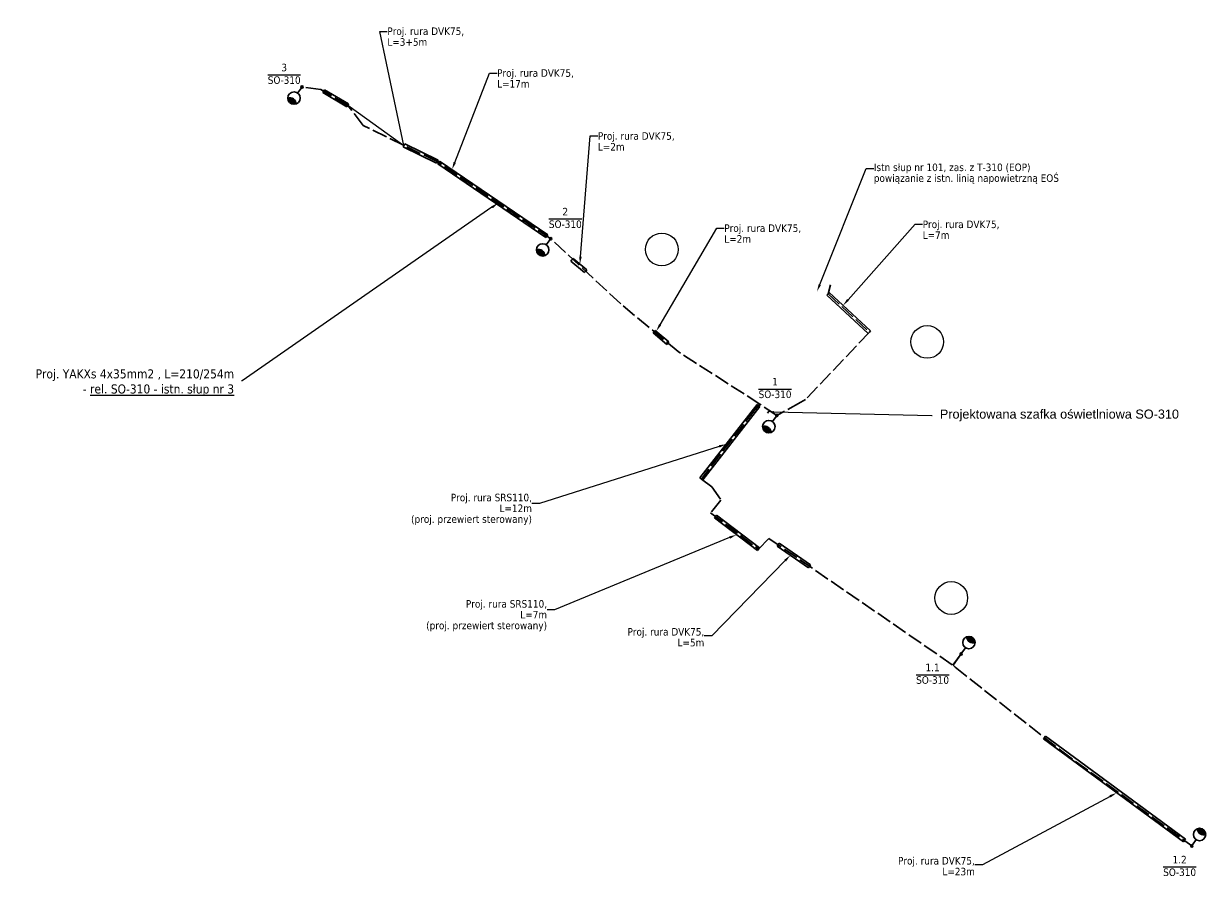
# Model space of a CAD drawing. Header units: metres. Extents: x 6458061 to 6458218, y 6033897 to 6034260.
# Tile 1 of 2: x 6458061 to 6458218, y 6033897 to 6034013. Entities that reach past the tile are written whole.
import ezdxf
from ezdxf import colors
from ezdxf.entities.mleader import LeaderData, LeaderLine
from ezdxf.enums import TextEntityAlignment as Align
from ezdxf.math import Vec2, Vec3

# ---------------------------------------------------------------- set-up
doc = ezdxf.new("R2010")
doc.units = ezdxf.units.M
doc.linetypes.add('BUO', pattern=[2.5, 2, -0.5])
for name, color, linetype, lineweight in [('!Oświetlenie SP', 1, 'Continuous', 35), ('_linie nn proj.', 1, 'BUO', 30), ('E_O_Opis_proj', 1, 'Continuous', 9), ('E_O_Oświetlenie_Opis', 1, 'Continuous', 13), ('E_O_Rura', 250, 'Continuous', 30), ('E_O_Rura_Opis', 7, 'Continuous', 13), ('E_O_ZKP', 1, 'Continuous', 30)]:
    doc.layers.add(name, color=color, linetype=linetype, lineweight=lineweight)
doc.layers.add('!Oświetlenie SP_OPISY', color=7, linetype='Continuous')
doc.layers.add('_dzialki', color=7, linetype='Continuous', true_color=0x0a0909)
doc.styles.add('OPISY_SCH', font='ariali.ttf', dxfattribs={"height": 0.5})
doc.styles.get("Standard").update_dxf_attribs({"font": 'arial.ttf'})

# ---------------------------------------------------------------- blocks, each defined once
blk = doc.blocks.new('*U32')
blk.add_hatch(color=0).paths.add_polyline_path([(2.31, -0.67, 0.241635), (2.65, 0, 0.248878), (2.29, 0.68, 0.519737)])
at = {"color": 0, "lineweight": 30}
for p, q in [((-0.11, 0.11), (0.11, -0.11)), ((-0.11, -0.11), (0.11, 0.11))]:
    blk.add_line(p, q, dxfattribs=at)
blk.add_lwpolyline([(0.15, 0), (1, 0)], dxfattribs=at)
blk.add_circle((0, 0), 0.15, dxfattribs=at)
at = {"color": 0, "linetype": 'Continuous', "lineweight": 30}
blk.add_circle((1.82, 0), 0.825, dxfattribs=at)
at = {"color": 0, "lineweight": 30}
blk.add_arc((2.77, 0.01), 0.827, 125.8639, 235.708, dxfattribs=at)
at = {"layer": '!Oświetlenie SP_OPISY', "style": 'OPISY_SCH'}
for tag, p in [('SŁUP', (0, -3)), ('WYCHYLENIE', (0, -4.4)), ('WYSIĘGNIK', (0, -3.7))]:
    blk.add_attdef(tag, text='', height=0.5, dxfattribs=at).set_placement(p, align=Align.MIDDLE_CENTER)
blk = doc.blocks.new('*U28')
blk.add_hatch(color=0).paths.add_polyline_path([(2.31, -0.67, 0.241635), (2.65, 0, 0.248878), (2.29, 0.68, 0.519737)])
at = {"color": 0, "lineweight": 30}
for p, q in [((-0.11, 0.11), (0.11, -0.11)), ((-0.11, -0.11), (0.11, 0.11))]:
    blk.add_line(p, q, dxfattribs=at)
blk.add_lwpolyline([(0.15, 0), (1, 0)], dxfattribs=at)
blk.add_circle((0, 0), 0.15, dxfattribs=at)
at = {"color": 0, "linetype": 'Continuous', "lineweight": 30}
blk.add_circle((1.82, 0), 0.825, dxfattribs=at)
at = {"color": 0, "lineweight": 30}
blk.add_arc((2.77, 0.01), 0.827, 125.8639, 235.708, dxfattribs=at)
at = {"layer": '!Oświetlenie SP_OPISY', "style": 'OPISY_SCH'}
for tag, p in [('SŁUP', (0, -3)), ('WYCHYLENIE', (0, -4.4)), ('WYSIĘGNIK', (0, -3.7))]:
    blk.add_attdef(tag, text='', height=0.5, dxfattribs=at).set_placement(p, align=Align.MIDDLE_CENTER)
blk = doc.blocks.new('*U29')
blk.add_hatch(color=0).paths.add_polyline_path([(2.31, -0.67, 0.241635), (2.65, 0, 0.248878), (2.29, 0.68, 0.519737)])
at = {"color": 0, "lineweight": 30}
for p, q in [((-0.11, 0.11), (0.11, -0.11)), ((-0.11, -0.11), (0.11, 0.11))]:
    blk.add_line(p, q, dxfattribs=at)
blk.add_lwpolyline([(0.15, 0), (1, 0)], dxfattribs=at)
blk.add_circle((0, 0), 0.15, dxfattribs=at)
at = {"color": 0, "linetype": 'Continuous', "lineweight": 30}
blk.add_circle((1.82, 0), 0.825, dxfattribs=at)
at = {"color": 0, "lineweight": 30}
blk.add_arc((2.77, 0.01), 0.827, 125.8639, 235.708, dxfattribs=at)
at = {"layer": '!Oświetlenie SP_OPISY', "style": 'OPISY_SCH'}
for tag, p in [('SŁUP', (0, -3)), ('WYCHYLENIE', (0, -4.4)), ('WYSIĘGNIK', (0, -3.7))]:
    blk.add_attdef(tag, text='', height=0.5, dxfattribs=at).set_placement(p, align=Align.MIDDLE_CENTER)
blk = doc.blocks.new('*U30')
blk.add_hatch(color=0).paths.add_polyline_path([(2.31, -0.67, 0.241635), (2.65, 0, 0.248878), (2.29, 0.68, 0.519737)])
at = {"color": 0, "lineweight": 30}
for p, q in [((-0.11, 0.11), (0.11, -0.11)), ((-0.11, -0.11), (0.11, 0.11))]:
    blk.add_line(p, q, dxfattribs=at)
blk.add_lwpolyline([(0.15, 0), (1, 0)], dxfattribs=at)
blk.add_circle((0, 0), 0.15, dxfattribs=at)
at = {"color": 0, "linetype": 'Continuous', "lineweight": 30}
blk.add_circle((1.82, 0), 0.825, dxfattribs=at)
at = {"color": 0, "lineweight": 30}
blk.add_arc((2.77, 0.01), 0.827, 125.8639, 235.708, dxfattribs=at)
at = {"layer": '!Oświetlenie SP_OPISY', "style": 'OPISY_SCH'}
for tag, p in [('SŁUP', (0, -3)), ('WYCHYLENIE', (0, -4.4)), ('WYSIĘGNIK', (0, -3.7))]:
    blk.add_attdef(tag, text='', height=0.5, dxfattribs=at).set_placement(p, align=Align.MIDDLE_CENTER)
blk = doc.blocks.new('*U31')
blk.add_hatch(color=0).paths.add_polyline_path([(2.31, -0.67, 0.241635), (2.65, 0, 0.248878), (2.29, 0.68, 0.519737)])
at = {"color": 0, "lineweight": 30}
for p, q in [((-0.11, 0.11), (0.11, -0.11)), ((-0.11, -0.11), (0.11, 0.11))]:
    blk.add_line(p, q, dxfattribs=at)
blk.add_lwpolyline([(0.15, 0), (1, 0)], dxfattribs=at)
blk.add_circle((0, 0), 0.15, dxfattribs=at)
at = {"color": 0, "linetype": 'Continuous', "lineweight": 30}
blk.add_circle((1.82, 0), 0.825, dxfattribs=at)
at = {"color": 0, "lineweight": 30}
blk.add_arc((2.77, 0.01), 0.827, 125.8639, 235.708, dxfattribs=at)
at = {"layer": '!Oświetlenie SP_OPISY', "style": 'OPISY_SCH'}
for tag, p in [('SŁUP', (0, -3)), ('WYCHYLENIE', (0, -4.4)), ('WYSIĘGNIK', (0, -3.7))]:
    blk.add_attdef(tag, text='', height=0.5, dxfattribs=at).set_placement(p, align=Align.MIDDLE_CENTER)

msp = doc.modelspace()

# ---------------------------------------------------------------- hatches: boundary and pattern name
at = {"layer": 'E_O_ZKP'}
h = msp.add_hatch(dxfattribs=at)
h.set_pattern_fill('ANSI31', color=256, angle=318.9939, style=0)
h.set_pattern_definition([(3.993862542, (-2431842.1928, 5780850.8048), (-0.221137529, 3.1672895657), [])])
h.paths.add_polyline_path([(6458159.35, 6033961.45), (6458159.64, 6033961.19), (6458159.44, 6033960.96), (6458159.15, 6033961.22)])

# ---------------------------------------------------------------- linework, layer by layer
at = {"layer": '_dzialki', "color": 3}
for centre in [(6458145.33, 6033982.87), (6458180.49, 6033970.62), (6458183.68, 6033936.7)]:
    msp.add_circle(centre, 2.17, dxfattribs=at)
at = {"layer": '_linie nn proj.'}
msp.add_lwpolyline([(6458184.99, 6033929.29), (6458183.95, 6033927.78), (6458184.18, 6033927.55), (6458198.14, 6033916.53), (6458198.14, 6033916.53), (6458198.14, 6033916.53), (6458215.55, 6033903.86)], dxfattribs=at)
at = {"layer": 'E_O_Rura'}
for p, q in [((6458100.41, 6034003.64), (6458100.53, 6034003.83)), ((6458100.41, 6034003.64), (6458103.61, 6034001.75)), ((6458100.64, 6034004.03), (6458100.53, 6034003.83)), ((6458100.64, 6034004.03), (6458103.84, 6034002.14)), ((6458103.61, 6034001.75), (6458103.73, 6034001.94)), ((6458103.84, 6034002.14), (6458103.73, 6034001.94)), ((6458111.07, 6033996.45), (6458111.17, 6033996.66)), ((6458111.07, 6033996.45), (6458115.5, 6033994.31)), ((6458111.27, 6033996.86), (6458111.17, 6033996.66)), ((6458111.27, 6033996.86), (6458115.69, 6033994.71)), ((6458115.5, 6033994.31), (6458115.59, 6033994.51)), ((6458115.69, 6033994.71), (6458115.59, 6033994.51)), ((6458115.64, 6033994.21), (6458115.77, 6033994.39)), ((6458115.9, 6033994.58), (6458115.77, 6033994.39)), ((6458129.98, 6033984.44), (6458130.1, 6033984.63)), ((6458130.23, 6033984.81), (6458130.1, 6033984.63)), ((6458133.28, 6033981.33), (6458133.43, 6033981.5)), ((6458133.57, 6033981.67), (6458133.43, 6033981.5)), ((6458133.57, 6033981.67), (6458135.39, 6033980.15)), ((6458133.28, 6033981.33), (6458135.1, 6033979.81)), ((6458135.1, 6033979.81), (6458135.25, 6033979.98)), ((6458135.39, 6033980.15), (6458135.25, 6033979.98)), ((6458167.2, 6033976.82), (6458167.36, 6033976.99)), ((6458167.2, 6033976.82), (6458172.68, 6033971.75)), ((6458167.51, 6033977.15), (6458167.36, 6033976.99)), ((6458167.51, 6033977.15), (6458172.98, 6033972.08)), ((6458144.17, 6033971.81), (6458144.31, 6033971.98)), ((6458144.46, 6033972.15), (6458144.31, 6033971.98)), ((6458144.46, 6033972.15), (6458146.28, 6033970.63)), ((6458172.98, 6033972.08), (6458172.83, 6033971.92)), ((6458144.17, 6033971.81), (6458145.99, 6033970.29)), ((6458145.99, 6033970.29), (6458146.13, 6033970.46)), ((6458146.28, 6033970.63), (6458146.13, 6033970.46)), ((6458172.68, 6033971.75), (6458172.83, 6033971.92)), ((6458150.39, 6033952.6), (6458157.98, 6033962.32)), ((6458150.75, 6033952.33), (6458158.33, 6033962.05)), ((6458157.98, 6033962.32), (6458158.15, 6033962.19)), ((6458158.33, 6033962.05), (6458158.15, 6033962.19)), ((6458150.39, 6033952.6), (6458150.57, 6033952.46)), ((6458150.75, 6033952.33), (6458150.57, 6033952.46)), ((6458160.61, 6033943.58), (6458160.74, 6033943.76)), ((6458160.87, 6033943.95), (6458160.74, 6033943.76)), ((6458160.87, 6033943.95), (6458165.03, 6033941.08)), ((6458157.99, 6033943), (6458158.13, 6033943.18)), ((6458158.26, 6033943.36), (6458158.13, 6033943.18)), ((6458160.61, 6033943.58), (6458164.77, 6033940.71)), ((6458164.77, 6033940.71), (6458164.9, 6033940.89)), ((6458165.03, 6033941.08), (6458164.9, 6033940.89)), ((6458195.88, 6033918.03), (6458196.02, 6033918.21)), ((6458195.88, 6033918.03), (6458214.45, 6033904.38)), ((6458196.15, 6033918.39), (6458196.02, 6033918.21)), ((6458196.15, 6033918.39), (6458214.72, 6033904.75)), ((6458214.45, 6033904.38), (6458214.58, 6033904.57)), ((6458214.72, 6033904.75), (6458214.58, 6033904.57))]:
    msp.add_line(p, q, dxfattribs=at)

# ---------------------------------------------------------------- block references
at = {"layer": '!Oświetlenie SP'}
for name, p, rotation in [('*U29', (6458097.67, 6034004.4), 234.40957816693), ('*U28', (6458130.61, 6033984.29), 234.40957816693), ('*U30', (6458184.99, 6033929.29), 55.55415877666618), ('*U31', (6458215.55, 6033903.86), 55.55415877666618)]:
    msp.add_blockref(name, p, dxfattribs=dict(at, rotation=rotation))

# ---------------------------------------------------------------- texts
at = {"layer": 'E_O_Oświetlenie_Opis', "color": 1, "linetype": 'Continuous', "char_height": 1, "width": 3.8139, "attachment_point": 1}
for s, insert in [('\\pxqc;{\\fTahoma|b0|i0|c238|p34;3\\P\\OSO-310}', (6458093.4, 6034007.47)), ('\\pxqc;{\\fTahoma|b0|i0|c238|p34;1\\P\\OSO-310}', (6458158.43, 6033965.85)), ('\\pxqc;{\\fTahoma|b0|i0|c238|p34;1.1\\P\\OSO-310}', (6458179.3, 6033928)), ('\\pxqc;{\\fTahoma|b0|i0|c238|p34;1.2\\P\\OSO-310}', (6458212.03, 6033902.54))]:
    msp.add_mtext(s, dxfattribs=dict(at, insert=insert))

# ---------------------------------------------------------------- leaders
at = {"layer": 'E_O_Opis_proj', "ltscale": 2}
ml = msp.add_multileader_mtext('Standard', dxfattribs=at)
ml.set_content('{\\fTahoma|b0|i0|c0|p34;Proj. YAKX\\fTahoma|b0|i0|c238|p34;s\\fTahoma|b0|i0|c0|p34; \\fTahoma|b0|i0|c238|p34;4\\fTahoma|b0|i0|c0|p34;x\\fTahoma|b0|i0|c238|p34;3\\fTahoma|b0|i0|c0|p34;5mm2 , L=\\fTahoma|b0|i0|c238|p34;210/254\\fTahoma|b0|i0|c0|p34;m\\fTahoma|b0|i0|c238|p34;\\L\\P\\pxi-3,l4,t4;\\l-^I\\Lrel. SO-310 - istn. słup nr 3}', color=256)
ml.set_leader_properties()
ml.build(insert=Vec2(0, 0))
ml.multileader.update_dxf_attribs({"text_right_attachment_type": 7, "text_top_attachment_type": 0, "text_bottom_attachment_type": 0, "dogleg_length": 0.1, "arrow_head_size": 1})
ctx = ml.context
ctx.base_point, ctx.char_height, ctx.arrow_head_size, ctx.landing_gap_size, ctx.plane_origin = Vec3(6458060.72, 6033966.22), 1.2, 1, 1, Vec3(6458036.8, 6033987.93)
ctx.right_attachment, ctx.text_align_type, ctx.attachment_type = 7, 2, 2
notes = []
notes.append((ctx, [(0, (1, 1, 0), (6458089.73, 6033965.46), (-1, 0), 0.0639, [(0, [(6458123.65, 6033989.02)], 0, [])])]))
ctx.mtext.insert, ctx.mtext.alignment, ctx.mtext.flow_direction = Vec3(6458088.67, 6033966.99), 3, 5
ctx.mtext.has_bg_fill, ctx.mtext.bg_color, ctx.mtext.bg_scale_factor, ctx.mtext.bg_transparency, ctx.mtext.use_window_bg_color = 1, -1027028792, 1.5, 0, 1
for ctx, leaders in notes:
    for number, flags, end, landing, length, lines in leaders:
        leader = LeaderData()
        leader.index, (leader.has_last_leader_line, leader.has_dogleg_vector, leader.attachment_direction) = number, flags
        leader.last_leader_point, leader.dogleg_vector, leader.dogleg_length = Vec3(end), Vec3(landing), length
        for number, points, colour, breaks in lines:
            line = LeaderLine()
            line.index, line.vertices, line.color, line.breaks = number, Vec3.list(points), colors.encode_raw_color(colour), breaks
            leader.lines.append(line)
        ctx.leaders.append(leader)

# ---------------------------------------------------------------- next in the draw order: linework, layer by layer
at = {"layer": '_linie nn proj.'}
msp.add_lwpolyline([(6458130.61, 6033984.29), (6458115.59, 6033994.51), (6458105.77, 6033999.27), (6458103.73, 6034001.94), (6458100.15, 6034004.06), (6458097.67, 6034004.4)], dxfattribs=at)
at = {"layer": 'E_O_Rura'}
for p, q in [((6458115.64, 6033994.21), (6458129.98, 6033984.44)), ((6458115.9, 6033994.58), (6458130.23, 6033984.81))]:
    msp.add_line(p, q, dxfattribs=at)

# ---------------------------------------------------------------- next in the draw order: leaders
at = {"layer": 'E_O_Oświetlenie_Opis', "color": 1, "ltscale": 2}
ml = msp.add_multileader_mtext('Standard', dxfattribs=at)
ml.set_content('Projektowana szafka oświetlniowa SO-310', color=1)
ml.set_leader_properties(color=256)
ml.build(insert=Vec2(0, 0))
ml.multileader.update_dxf_attribs({"text_right_attachment_type": 7, "text_top_attachment_type": 0, "text_bottom_attachment_type": 0, "dogleg_length": 0.0639, "arrow_head_size": 0.7})
ctx = ml.context
ctx.base_point, ctx.char_height, ctx.arrow_head_size, ctx.landing_gap_size, ctx.plane_origin = Vec3(6458181.17, 6033960.89), 1.2, 0.7, 1, Vec3(6458181.67, 6033956.93)
ctx.right_attachment, ctx.attachment_type = 7, 2
notes = []
notes.append((ctx, [(1, (1, 1, 0), (6458181.1, 6033960.89), (1, 0), 0.0639, [(0, [(6458159.47, 6033961.37)], 0, [])])]))
ctx.mtext.insert, ctx.mtext.flow_direction = Vec3(6458182.17, 6033961.66), 5
ctx.mtext.has_bg_fill, ctx.mtext.bg_color, ctx.mtext.bg_scale_factor, ctx.mtext.bg_transparency, ctx.mtext.use_window_bg_color = 1, -1023410167, 1.5, 0, 1
at = {"layer": 'E_O_Rura_Opis', "ltscale": 2}
ml = msp.add_multileader_mtext('Standard', dxfattribs=at)
ml.set_content('{\\fTahoma|b0|i0|c238|p34;Proj. rura DVK75, \\PL=23m}', color=256)
ml.set_leader_properties()
ml.build(insert=Vec2(0, 0))
ml.multileader.update_dxf_attribs({"text_right_attachment_type": 7, "text_top_attachment_type": 0, "text_bottom_attachment_type": 0, "dogleg_length": 1, "arrow_head_size": 1})
ctx = ml.context
ctx.base_point, ctx.char_height, ctx.arrow_head_size, ctx.landing_gap_size, ctx.plane_origin = Vec3(6458176.36, 6033901.88), 1, 1, 0, Vec3(6458232.2, 6033946.2)
ctx.right_attachment, ctx.text_align_type, ctx.attachment_type = 7, 2, 2
notes.append((ctx, [(1, (1, 1, 0), (6458187.8, 6033901.37), (-1, 0), 1, [(1, [(6458205.6, 6033910.89)], 0, [])])]))
ctx.mtext.insert, ctx.mtext.defined_height, ctx.mtext.alignment, ctx.mtext.line_spacing_factor, ctx.mtext.flow_direction = Vec3(6458186.8, 6033902.39), 2, 3, 0.857143, 5
ctx.mtext.has_bg_fill, ctx.mtext.bg_color, ctx.mtext.bg_scale_factor, ctx.mtext.bg_transparency, ctx.mtext.use_window_bg_color = 1, -1023410167, 1.5, 0, 1
for ctx, leaders in notes:
    for number, flags, end, landing, length, lines in leaders:
        leader = LeaderData()
        leader.index, (leader.has_last_leader_line, leader.has_dogleg_vector, leader.attachment_direction) = number, flags
        leader.last_leader_point, leader.dogleg_vector, leader.dogleg_length = Vec3(end), Vec3(landing), length
        for number, points, colour, breaks in lines:
            line = LeaderLine()
            line.index, line.vertices, line.color, line.breaks = number, Vec3.list(points), colors.encode_raw_color(colour), breaks
            leader.lines.append(line)
        ctx.leaders.append(leader)

# ---------------------------------------------------------------- next in the draw order: linework, layer by layer
at = {"layer": '_linie nn proj.'}
for points in [[(6458160.57, 6033960.88), (6458158.33, 6033962.39), (6458158.33, 6033962.39), (6458147.49, 6033969.33), (6458139.89, 6033975.67), (6458130.61, 6033984.29)], [(6458167.7, 6033978.19), (6458167.36, 6033976.99), (6458172.83, 6033971.92), (6458164.38, 6033962.98), (6458163.76, 6033962.64), (6458160.57, 6033960.88)], [(6458160.57, 6033960.88), (6458160.57, 6033960.88), (6458158.33, 6033962.39), (6458157.71, 6033961.67), (6458150.57, 6033952.46), (6458151.96, 6033951.42), (6458153.17, 6033949.67), (6458151.8, 6033948), (6458158.13, 6033943.18), (6458159.52, 6033944.6), (6458159.52, 6033944.6), (6458183.88, 6033927.82), (6458184.99, 6033929.29)], [(6458160.57, 6033960.88), (6458159.58, 6033961.54), (6458159.35, 6033961.19)]]:
    msp.add_lwpolyline(points, dxfattribs=at)

# ---------------------------------------------------------------- next in the draw order: block references
at = {"layer": '!Oświetlenie SP', "rotation": 234.40957816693}
msp.add_blockref('*U32', (6458160.57, 6033960.88), dxfattribs=at)

# ---------------------------------------------------------------- next in the draw order: leaders
at = {"layer": 'E_O_Rura_Opis', "ltscale": 2}
ml = msp.add_multileader_mtext('Standard', dxfattribs=at)
ml.set_content('{\\fTahoma|b0|i0|c238|p34;Proj. rura DVK75, \\PL=7m}', color=256)
ml.set_leader_properties()
ml.build(insert=Vec2(0, 0))
ml.multileader.update_dxf_attribs({"text_right_attachment_type": 7, "text_top_attachment_type": 0, "text_bottom_attachment_type": 0, "dogleg_length": 1, "arrow_head_size": 1})
ctx = ml.context
ctx.base_point, ctx.char_height, ctx.arrow_head_size, ctx.landing_gap_size, ctx.plane_origin = Vec3(6458179.89, 6033986.2), 1, 1, 0, Vec3(6458235.73, 6034030.52)
ctx.right_attachment, ctx.attachment_type = 7, 2
notes = []
notes.append((ctx, [(0, (1, 1, 0), (6458178.89, 6033986.2), (1, 0), 1, [(1, [(6458169.34, 6033975.45)], 0, [])])]))
ctx.mtext.insert, ctx.mtext.defined_height, ctx.mtext.line_spacing_factor, ctx.mtext.flow_direction = Vec3(6458179.89, 6033986.7), 2, 0.857143, 5
ctx.mtext.has_bg_fill, ctx.mtext.bg_color, ctx.mtext.bg_scale_factor, ctx.mtext.bg_transparency, ctx.mtext.use_window_bg_color = 1, -1023410167, 1.5, 0, 1
ml = msp.add_multileader_mtext('Standard', dxfattribs=at)
ml.set_content('{\\fTahoma|b0|i0|c238|p34;Proj. rura SRS110, \\PL=12m\\P\\pxi-3,l4,t4;(proj.^Iprzewiert sterowany)}', color=256)
ml.set_leader_properties()
ml.build(insert=Vec2(0, 0))
ml.multileader.update_dxf_attribs({"text_right_attachment_type": 7, "text_top_attachment_type": 0, "text_bottom_attachment_type": 0, "dogleg_length": 1, "arrow_head_size": 1})
ctx = ml.context
ctx.base_point, ctx.char_height, ctx.arrow_head_size, ctx.landing_gap_size, ctx.plane_origin = Vec3(6458111.5, 6033949.87), 1, 1, 0, Vec3(6458172.4, 6033993.73)
ctx.right_attachment, ctx.text_align_type, ctx.attachment_type = 7, 2, 2
notes.append((ctx, [(1, (1, 1, 0), (6458129.13, 6033949.23), (-1, 0), 1, [(1, [(6458153.89, 6033957.08)], 0, [])])]))
ctx.mtext.insert, ctx.mtext.defined_height, ctx.mtext.alignment, ctx.mtext.line_spacing_factor, ctx.mtext.flow_direction = Vec3(6458128.13, 6033950.51), 2, 3, 0.857143, 5
ctx.mtext.has_bg_fill, ctx.mtext.bg_color, ctx.mtext.bg_scale_factor, ctx.mtext.bg_transparency, ctx.mtext.use_window_bg_color = 1, -1023410167, 1.5, 0, 1
for ctx, leaders in notes:
    for number, flags, end, landing, length, lines in leaders:
        leader = LeaderData()
        leader.index, (leader.has_last_leader_line, leader.has_dogleg_vector, leader.attachment_direction) = number, flags
        leader.last_leader_point, leader.dogleg_vector, leader.dogleg_length = Vec3(end), Vec3(landing), length
        for number, points, colour, breaks in lines:
            line = LeaderLine()
            line.index, line.vertices, line.color, line.breaks = number, Vec3.list(points), colors.encode_raw_color(colour), breaks
            leader.lines.append(line)
        ctx.leaders.append(leader)

# ---------------------------------------------------------------- next in the draw order: linework, layer by layer
at = {"layer": 'E_O_Rura'}
for p, q in [((6458152.3, 6033947.31), (6458152.44, 6033947.48)), ((6458152.3, 6033947.31), (6458157.99, 6033943)), ((6458152.57, 6033947.66), (6458152.44, 6033947.48)), ((6458152.57, 6033947.66), (6458158.26, 6033943.36))]:
    msp.add_line(p, q, dxfattribs=at)

# ---------------------------------------------------------------- next in the draw order: leaders
at = {"layer": 'E_O_Rura_Opis', "ltscale": 2}
ml = msp.add_multileader_mtext('Standard', dxfattribs=at)
ml.set_content('{\\fTahoma|b0|i0|c238|p34;Istn słup nr 101, zas. z T-310 (EOP)\\Ppowiązanie z istn. linią napowietrzną EOŚ}', color=256)
ml.set_leader_properties()
ml.build(insert=Vec2(0, 0))
ml.multileader.update_dxf_attribs({"text_right_attachment_type": 7, "text_top_attachment_type": 0, "text_bottom_attachment_type": 0, "dogleg_length": 1, "arrow_head_size": 1})
ctx = ml.context
ctx.base_point, ctx.char_height, ctx.arrow_head_size, ctx.landing_gap_size, ctx.plane_origin = Vec3(6458173.42, 6033993.61), 1, 1, 0, Vec3(6458229.26, 6034037.93)
ctx.right_attachment, ctx.attachment_type = 7, 2
notes = []
notes.append((ctx, [(0, (1, 1, 0), (6458172.42, 6033993.61), (1, 0), 1, [(1, [(6458165.89, 6033977.29)], 0, [])])]))
ctx.mtext.insert, ctx.mtext.defined_height, ctx.mtext.line_spacing_factor, ctx.mtext.flow_direction = Vec3(6458173.42, 6033994.25), 2, 0.857143, 5
ctx.mtext.has_bg_fill, ctx.mtext.bg_color, ctx.mtext.bg_scale_factor, ctx.mtext.bg_transparency, ctx.mtext.use_window_bg_color = 1, -1023410167, 1.5, 0, 1
for ctx, leaders in notes:
    for number, flags, end, landing, length, lines in leaders:
        leader = LeaderData()
        leader.index, (leader.has_last_leader_line, leader.has_dogleg_vector, leader.attachment_direction) = number, flags
        leader.last_leader_point, leader.dogleg_vector, leader.dogleg_length = Vec3(end), Vec3(landing), length
        for number, points, colour, breaks in lines:
            line = LeaderLine()
            line.index, line.vertices, line.color, line.breaks = number, Vec3.list(points), colors.encode_raw_color(colour), breaks
            leader.lines.append(line)
        ctx.leaders.append(leader)

# ---------------------------------------------------------------- next in the draw order: leaders
ml = msp.add_multileader_mtext('Standard', dxfattribs=at)
ml.set_content('{\\fTahoma|b0|i0|c238|p34;Proj. rura DVK75, \\PL=2m}', color=256)
ml.set_leader_properties()
ml.build(insert=Vec2(0, 0))
ml.multileader.update_dxf_attribs({"text_right_attachment_type": 7, "text_top_attachment_type": 0, "text_bottom_attachment_type": 0, "dogleg_length": 1, "arrow_head_size": 1})
ctx = ml.context
ctx.base_point, ctx.char_height, ctx.arrow_head_size, ctx.landing_gap_size, ctx.plane_origin = Vec3(6458153.61, 6033985.69), 1, 1, 0, Vec3(6458209.45, 6034030.01)
ctx.right_attachment, ctx.attachment_type = 7, 2
notes = []
notes.append((ctx, [(0, (1, 1, 0), (6458152.61, 6033985.69), (1, 0), 1, [(1, [(6458144.6, 6033972.04)], 0, [])])]))
ctx.mtext.insert, ctx.mtext.defined_height, ctx.mtext.line_spacing_factor, ctx.mtext.flow_direction = Vec3(6458153.61, 6033986.19), 2, 0.857143, 5
ctx.mtext.has_bg_fill, ctx.mtext.bg_color, ctx.mtext.bg_scale_factor, ctx.mtext.bg_transparency, ctx.mtext.use_window_bg_color = 1, -1023410167, 1.5, 0, 1
ml = msp.add_multileader_mtext('Standard', dxfattribs=at)
ml.set_content('{\\fTahoma|b0|i0|c238|p34;Proj. rura SRS110, \\PL=7m\\P\\pxi-3,l4,t4;(proj.^Iprzewiert sterowany)}', color=256)
ml.set_leader_properties()
ml.build(insert=Vec2(0, 0))
ml.multileader.update_dxf_attribs({"text_right_attachment_type": 7, "text_top_attachment_type": 0, "text_bottom_attachment_type": 0, "dogleg_length": 1, "arrow_head_size": 1})
ctx = ml.context
ctx.base_point, ctx.char_height, ctx.arrow_head_size, ctx.landing_gap_size, ctx.plane_origin = Vec3(6458113.5, 6033935.78), 1, 1, 0, Vec3(6458174.4, 6033979.64)
ctx.right_attachment, ctx.text_align_type, ctx.attachment_type = 7, 2, 2
notes.append((ctx, [(1, (1, 1, 0), (6458131.13, 6033935.14), (-1, 0), 1, [(1, [(6458155.24, 6033945.08)], 0, [])])]))
ctx.mtext.insert, ctx.mtext.defined_height, ctx.mtext.alignment, ctx.mtext.line_spacing_factor, ctx.mtext.flow_direction = Vec3(6458130.13, 6033936.42), 2, 3, 0.857143, 5
ctx.mtext.has_bg_fill, ctx.mtext.bg_color, ctx.mtext.bg_scale_factor, ctx.mtext.bg_transparency, ctx.mtext.use_window_bg_color = 1, -1023410167, 1.5, 0, 1
for ctx, leaders in notes:
    for number, flags, end, landing, length, lines in leaders:
        leader = LeaderData()
        leader.index, (leader.has_last_leader_line, leader.has_dogleg_vector, leader.attachment_direction) = number, flags
        leader.last_leader_point, leader.dogleg_vector, leader.dogleg_length = Vec3(end), Vec3(landing), length
        for number, points, colour, breaks in lines:
            line = LeaderLine()
            line.index, line.vertices, line.color, line.breaks = number, Vec3.list(points), colors.encode_raw_color(colour), breaks
            leader.lines.append(line)
        ctx.leaders.append(leader)

# ---------------------------------------------------------------- next in the draw order: leaders
ml = msp.add_multileader_mtext('Standard', dxfattribs=at)
ml.set_content('{\\fTahoma|b0|i0|c238|p34;Proj. rura DVK75, \\PL=2m}', color=256)
ml.set_leader_properties()
ml.build(insert=Vec2(0, 0))
ml.multileader.update_dxf_attribs({"text_right_attachment_type": 7, "text_top_attachment_type": 0, "text_bottom_attachment_type": 0, "dogleg_length": 1, "arrow_head_size": 1})
ctx = ml.context
ctx.base_point, ctx.char_height, ctx.arrow_head_size, ctx.landing_gap_size, ctx.plane_origin = Vec3(6458136.86, 6033997.9), 1, 1, 0, Vec3(6458192.7, 6034042.22)
ctx.right_attachment, ctx.attachment_type = 7, 2
notes = []
notes.append((ctx, [(0, (1, 1, 0), (6458135.86, 6033997.9), (1, 0), 1, [(1, [(6458134.48, 6033980.91)], 0, [])])]))
ctx.mtext.insert, ctx.mtext.defined_height, ctx.mtext.line_spacing_factor, ctx.mtext.flow_direction = Vec3(6458136.86, 6033998.4), 2, 0.857143, 5
ctx.mtext.has_bg_fill, ctx.mtext.bg_color, ctx.mtext.bg_scale_factor, ctx.mtext.bg_transparency, ctx.mtext.use_window_bg_color = 1, -1023410167, 1.5, 0, 1
ml = msp.add_multileader_mtext('Standard', dxfattribs=at)
ml.set_content('{\\fTahoma|b0|i0|c238|p34;Proj. rura DVK75, \\PL=5m}', color=256)
ml.set_leader_properties()
ml.build(insert=Vec2(0, 0))
ml.multileader.update_dxf_attribs({"text_right_attachment_type": 7, "text_top_attachment_type": 0, "text_bottom_attachment_type": 0, "dogleg_length": 1, "arrow_head_size": 1})
ctx = ml.context
ctx.base_point, ctx.char_height, ctx.arrow_head_size, ctx.landing_gap_size, ctx.plane_origin = Vec3(6458140.51, 6033932.21), 1, 1, 0, Vec3(6458196.35, 6033976.53)
ctx.right_attachment, ctx.text_align_type, ctx.attachment_type = 7, 2, 2
notes.append((ctx, [(1, (1, 1, 0), (6458151.96, 6033931.7), (-1, 0), 1, [(1, [(6458162.37, 6033942.36)], 0, [])])]))
ctx.mtext.insert, ctx.mtext.defined_height, ctx.mtext.alignment, ctx.mtext.line_spacing_factor, ctx.mtext.flow_direction = Vec3(6458150.96, 6033932.72), 2, 3, 0.857143, 5
ctx.mtext.has_bg_fill, ctx.mtext.bg_color, ctx.mtext.bg_scale_factor, ctx.mtext.bg_transparency, ctx.mtext.use_window_bg_color = 1, -1023410167, 1.5, 0, 1
for ctx, leaders in notes:
    for number, flags, end, landing, length, lines in leaders:
        leader = LeaderData()
        leader.index, (leader.has_last_leader_line, leader.has_dogleg_vector, leader.attachment_direction) = number, flags
        leader.last_leader_point, leader.dogleg_vector, leader.dogleg_length = Vec3(end), Vec3(landing), length
        for number, points, colour, breaks in lines:
            line = LeaderLine()
            line.index, line.vertices, line.color, line.breaks = number, Vec3.list(points), colors.encode_raw_color(colour), breaks
            leader.lines.append(line)
        ctx.leaders.append(leader)

# ---------------------------------------------------------------- next in the draw order: texts
at = {"layer": 'E_O_Oświetlenie_Opis', "color": 1, "linetype": 'Continuous', "insert": (6458130.64, 6033988.38), "char_height": 1, "width": 3.8139, "attachment_point": 1}
msp.add_mtext('\\pxqc;{\\fTahoma|b0|i0|c238|p34;2\\P\\OSO-310}', dxfattribs=at)

# ---------------------------------------------------------------- next in the draw order: leaders
at = {"layer": 'E_O_Rura_Opis', "ltscale": 2}
ml = msp.add_multileader_mtext('Standard', dxfattribs=at)
ml.set_content('{\\fTahoma|b0|i0|c238|p34;Proj. rura DVK75, \\PL=17m}', color=256)
ml.set_leader_properties()
ml.build(insert=Vec2(0, 0))
ml.multileader.update_dxf_attribs({"text_right_attachment_type": 7, "text_top_attachment_type": 0, "text_bottom_attachment_type": 0, "dogleg_length": 1, "arrow_head_size": 1})
ctx = ml.context
ctx.base_point, ctx.char_height, ctx.arrow_head_size, ctx.landing_gap_size, ctx.plane_origin = Vec3(6458123.51, 6034006.24), 1, 1, 0, Vec3(6458179.35, 6034050.56)
ctx.right_attachment, ctx.attachment_type = 7, 2
notes = []
notes.append((ctx, [(0, (1, 1, 0), (6458122.51, 6034006.24), (1, 0), 1, [(1, [(6458117.54, 6033993.46)], 0, [])])]))
ctx.mtext.insert, ctx.mtext.defined_height, ctx.mtext.line_spacing_factor, ctx.mtext.flow_direction = Vec3(6458123.51, 6034006.74), 2, 0.857143, 5
ctx.mtext.has_bg_fill, ctx.mtext.bg_color, ctx.mtext.bg_scale_factor, ctx.mtext.bg_transparency, ctx.mtext.use_window_bg_color = 1, -1023410167, 1.5, 0, 1
for ctx, leaders in notes:
    for number, flags, end, landing, length, lines in leaders:
        leader = LeaderData()
        leader.index, (leader.has_last_leader_line, leader.has_dogleg_vector, leader.attachment_direction) = number, flags
        leader.last_leader_point, leader.dogleg_vector, leader.dogleg_length = Vec3(end), Vec3(landing), length
        for number, points, colour, breaks in lines:
            line = LeaderLine()
            line.index, line.vertices, line.color, line.breaks = number, Vec3.list(points), colors.encode_raw_color(colour), breaks
            leader.lines.append(line)
        ctx.leaders.append(leader)

# ---------------------------------------------------------------- next in the draw order: leaders
ml = msp.add_multileader_mtext('Standard', dxfattribs=at)
ml.set_content('{\\fTahoma|b0|i0|c238|p34;Proj. rura DVK75, \\PL=3+5m}', color=256)
ml.set_leader_properties()
ml.build(insert=Vec2(0, 0))
ml.multileader.update_dxf_attribs({"text_right_attachment_type": 7, "text_top_attachment_type": 0, "text_bottom_attachment_type": 0, "dogleg_length": 1, "arrow_head_size": 1})
ctx = ml.context
ctx.base_point, ctx.char_height, ctx.arrow_head_size, ctx.landing_gap_size, ctx.plane_origin = Vec3(6458108.97, 6034011.76), 1, 1, 0, Vec3(6458164.81, 6034056.09)
ctx.right_attachment, ctx.attachment_type = 7, 2
notes = []
notes.append((ctx, [(0, (1, 1, 0), (6458107.97, 6034011.76), (1, 0), 1, [(0, [(6458102.14, 6034003.14), (6458111.17, 6033996.66)], 0, [])])]))
ctx.mtext.insert, ctx.mtext.defined_height, ctx.mtext.line_spacing_factor, ctx.mtext.flow_direction = Vec3(6458108.97, 6034012.28), 2, 0.857143, 5
ctx.mtext.has_bg_fill, ctx.mtext.bg_color, ctx.mtext.bg_scale_factor, ctx.mtext.bg_transparency, ctx.mtext.use_window_bg_color = 1, -1023410167, 1.5, 0, 1
for ctx, leaders in notes:
    for number, flags, end, landing, length, lines in leaders:
        leader = LeaderData()
        leader.index, (leader.has_last_leader_line, leader.has_dogleg_vector, leader.attachment_direction) = number, flags
        leader.last_leader_point, leader.dogleg_vector, leader.dogleg_length = Vec3(end), Vec3(landing), length
        for number, points, colour, breaks in lines:
            line = LeaderLine()
            line.index, line.vertices, line.color, line.breaks = number, Vec3.list(points), colors.encode_raw_color(colour), breaks
            leader.lines.append(line)
        ctx.leaders.append(leader)

doc.saveas('drawing.dxf')
